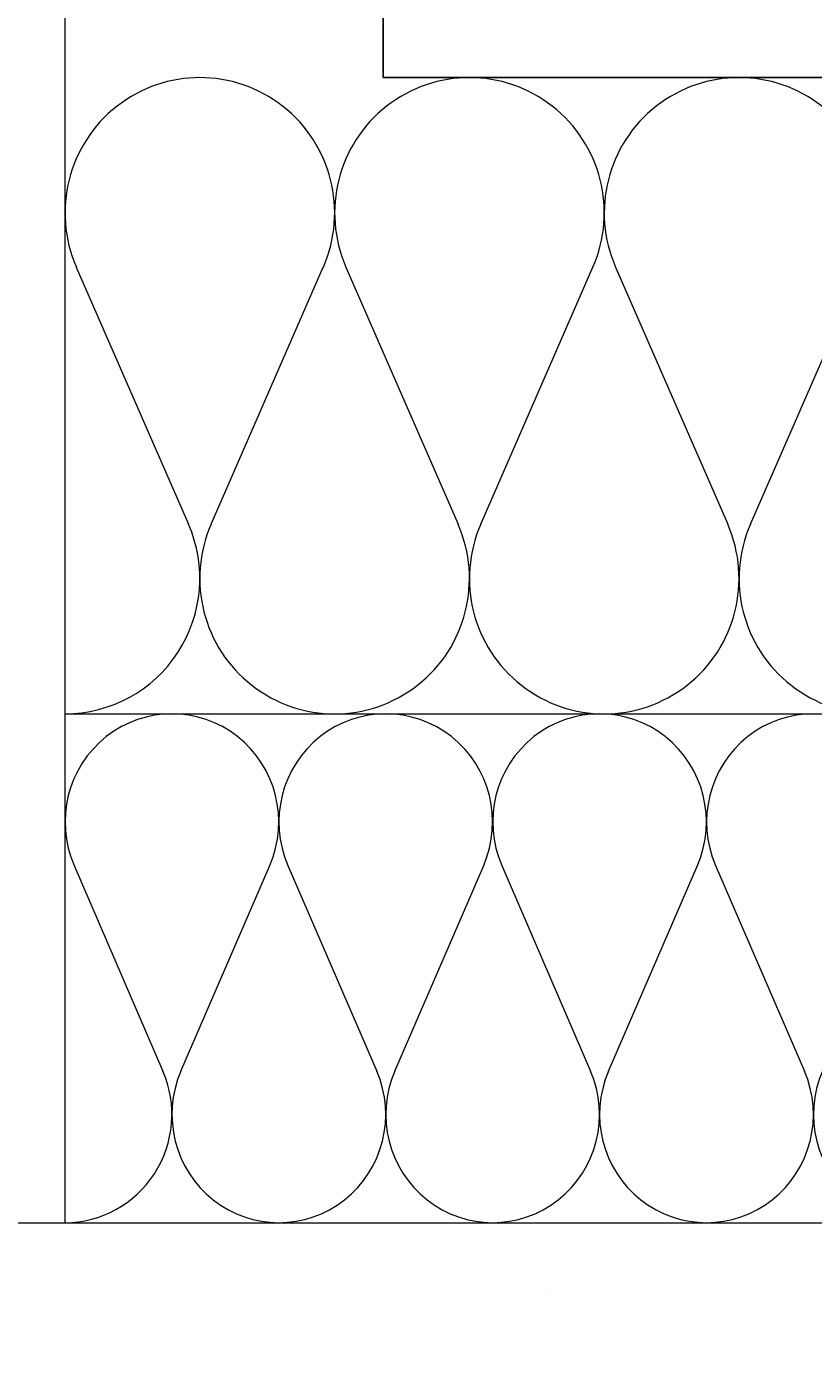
# Model space of a CAD drawing. Extents: x -440864 to -355682, y 13652 to 155872.
# Tile 97 of 179: x -369908 to -369784, y 22712 to 22921. Entities that reach past the tile are written whole.
import ezdxf
from ezdxf import colors
from ezdxf.entities.mleader import LeaderData, LeaderLine
from ezdxf.math import Vec2, Vec3

# ---------------------------------------------------------------- set-up
doc = ezdxf.new("R2010")
doc.units = 0
doc.header["$MEASUREMENT"] = 0
for name, color, linetype in [('#podkład', 252, 'Continuous'), ('Arch ocieplenie', 252, 'Continuous'), ('Inwent Izolacje', 252, 'Continuous'), ('IS_Text_Konstrukcji', 7, 'Continuous')]:
    doc.layers.add(name, color=color, linetype=linetype)
for name, color, linetype, lineweight in [('Arch ocieplenie_Nr_Pióra__9', 252, 'Continuous', 13), ('Arch okna_Nr_Pióra__82', 252, 'Continuous', 20), ('Arch wykończenie_Nr_Pióra__3', 252, 'Continuous', 18), ('Inwent Izolacje_Nr_Pióra__2', 252, 'Continuous', 13), ('INWENT.ŚCIANY_Nr_Pióra__1', 252, 'Continuous', 25), ('INWENT.ŚCIANY_Nr_Pióra__2', 252, 'Continuous', 13), ('INWENT.ŚCIANY_Nr_Pióra__21', 252, 'Continuous', 9)]:
    doc.layers.add(name, color=color, linetype=linetype, lineweight=lineweight)
doc.styles.get("Standard").update_dxf_attribs({"font": 'arial.ttf', "width": 0.8, "bigfont": 'BIGFONT.SHX'})

# ---------------------------------------------------------------- blocks, each defined once
blk = doc.blocks.new('Izolacja cieplna 14_5', base_point=(-419374.95, 22732.61))
at = {"layer": 'Arch ocieplenie_Nr_Pióra__9', "linetype": 'Continuous'}
for p, q in [((-419373.53, 22788.77), (-419359.55, 22756.45)), ((-419356.72, 22756.45), (-419342.74, 22788.77)), ((-419339.91, 22788.77), (-419325.93, 22756.45)), ((-419323.1, 22756.45), (-419309.12, 22788.77)), ((-419306.29, 22788.77), (-419292.31, 22756.45)), ((-419289.48, 22756.45), (-419275.5, 22788.77)), ((-419272.67, 22788.77), (-419258.69, 22756.45))]:
    blk.add_line(p, q, dxfattribs=at)
for centre, start_param, end_param in [((-419358.14, 22795.6), 4.299595, 8.266775), ((-419324.52, 22795.6), 4.299595, 8.266775), ((-419290.9, 22795.6), 4.299595, 8.266775), ((-419257.27, 22795.6), 4.299595, 8.266775), ((-419374.95, 22749.63), 3.141593, 5.125182), ((-419341.33, 22749.63), 1.158004, 5.125183), ((-419307.71, 22749.63), 1.158004, 5.125183), ((-419274.09, 22749.63), 1.158004, 5.125183), ((-419240.46, 22749.63), 1.158004, 5.125183)]:
    blk.add_ellipse(centre, major_axis=(0, 17.01), ratio=0.988013, start_param=start_param, end_param=end_param, dxfattribs=at)
blk = doc.blocks.new('Izolacja cieplna 14_260', base_point=(-419374.95, 22812.61))
at = {"layer": 'Inwent Izolacje_Nr_Pióra__2', "linetype": 'Continuous'}
for p, q in [((-419373.17, 22882.81), (-419355.53, 22842.41)), ((-419351.97, 22842.41), (-419334.34, 22882.81)), ((-419330.78, 22882.81), (-419313.14, 22842.41)), ((-419309.58, 22842.41), (-419291.95, 22882.81)), ((-419288.38, 22882.81), (-419270.75, 22842.41)), ((-419267.19, 22842.41), (-419249.55, 22882.81))]:
    blk.add_line(p, q, dxfattribs=at)
for centre, start_param, end_param in [((-419353.75, 22891.34), 4.299595, 8.266775), ((-419311.36, 22891.34), 4.299595, 8.266775), ((-419268.97, 22891.34), 4.299595, 8.266775), ((-419374.95, 22833.88), 3.141593, 5.125182), ((-419332.56, 22833.88), 1.158004, 5.125183), ((-419290.17, 22833.88), 1.158004, 5.125183), ((-419247.77, 22833.88), 1.158004, 5.125183)]:
    blk.add_ellipse(centre, major_axis=(0, 21.27), ratio=0.996607, start_param=start_param, end_param=end_param, dxfattribs=at)
blk = doc.blocks.new('parter')
at = {"layer": 'Arch okna_Nr_Pióra__82', "linetype": 'Continuous'}
h = blk.add_hatch(dxfattribs=at)
h.set_pattern_fill('Render', color=252, style=0, pattern_type=2)
h.set_pattern_definition([(45, (0, 350), (-111.36932, 111.36932), [0, -105, 0, -157.5]), (110, (350, 350), (148.00159, 53.86817), [0, -77, 0, -133])])
h.paths.add_polyline_path([(-415304.95, 22682.61), (-415304.95, 22732.61), (-422864.95, 22732.61), (-422864.95, 22392.61), (-414758.45, 22392.61), (-414758.16, 22682.61)], flags=0)
at = {"layer": 'Arch wykończenie_Nr_Pióra__3', "color": 252, "linetype": 'Continuous'}
for q in [(-419374.95, 23052.61), (-418399.95, 22732.61)]:
    blk.add_line((-419374.95, 22732.61), q, dxfattribs=at)
at = {"layer": 'INWENT.ŚCIANY_Nr_Pióra__1', "color": 252, "linetype": 'Continuous'}
for p, q in [((-419324.95, 23352.61), (-419324.95, 22912.61)), ((-419324.95, 22912.61), (-418424.95, 22912.61))]:
    blk.add_line(p, q, dxfattribs=at)
at = {"layer": 'INWENT.ŚCIANY_Nr_Pióra__2', "color": 252, "linetype": 'Continuous'}
blk.add_line((-419374.95, 22812.61), (-418399.95, 22812.61), dxfattribs=at)
at = {"layer": 'INWENT.ŚCIANY_Nr_Pióra__21', "color": 252, "linetype": 'Continuous'}
blk.add_line((-420164.95, 22732.61), (-419374.95, 22732.61), dxfattribs=at)
at = {"layer": 'Arch ocieplenie', "color": 252, "linetype": 'Continuous', "lineweight": 13}
blk.add_blockref('Izolacja cieplna 14_5', (-419374.95, 22732.61), dxfattribs=at)
at = {"layer": 'Inwent Izolacje', "color": 252, "linetype": 'Continuous', "lineweight": 13}
blk.add_blockref('Izolacja cieplna 14_260', (-419374.95, 22812.61), dxfattribs=at)

msp = doc.modelspace()

# ---------------------------------------------------------------- block references
at = {"layer": '#podkład', "color": 3, "lineweight": 50}
msp.add_blockref('parter', (49473.12, 0), dxfattribs=at)

# ---------------------------------------------------------------- next in the draw order: leaders
at = {"layer": 'IS_Text_Konstrukcji'}
ml = msp.add_multileader_mtext('Standard', dxfattribs=at)
ml.set_content('')
ml.set_leader_properties()
ml.build(insert=Vec2(0, 0))
ml.multileader.update_dxf_attribs({"text_right_attachment_type": 6, "dogleg_length": 0.36, "arrow_head_size": 180})
ctx = ml.context
ctx.base_point, ctx.char_height, ctx.arrow_head_size, ctx.landing_gap_size, ctx.plane_origin = Vec3(-370573.46, 23722.18), 0.18, 180, 0.09, Vec3(-375299.28, 8057.42)
ctx.right_attachment, ctx.text_align_type = 6, 2
notes = []
notes.append((ctx, [(0, (1, 1, 0), (-370057.17, 23722.18), (-1, 0), 516.11, [(0, [(-369114.39, 21816.61)], 0, [])])]))
ctx.mtext.insert, ctx.mtext.alignment = Vec3(-370573.37, 23722.36), 3
ml = msp.add_multileader_mtext('Standard', dxfattribs=at)
ml.set_content('')
ml.set_leader_properties()
ml.build(insert=Vec2(0, 0))
ml.multileader.update_dxf_attribs({"text_right_attachment_type": 6, "dogleg_length": 0.36, "arrow_head_size": 180})
ctx = ml.context
ctx.base_point, ctx.char_height, ctx.arrow_head_size, ctx.landing_gap_size, ctx.plane_origin = Vec3(-370563.46, 23722.18), 0.18, 180, 0.09, Vec3(-375047.21, 7773.05)
ctx.right_attachment, ctx.text_align_type = 6, 2
notes.append((ctx, [(0, (1, 1, 0), (-370057.17, 23722.18), (-1, 0), 506.11, [(0, [(-367379.16, 22371.07)], 0, [])])]))
ctx.mtext.insert, ctx.mtext.alignment = Vec3(-370563.37, 23722.36), 3
for ctx, leaders in notes:
    for number, flags, end, landing, length, lines in leaders:
        leader = LeaderData()
        leader.index, (leader.has_last_leader_line, leader.has_dogleg_vector, leader.attachment_direction) = number, flags
        leader.last_leader_point, leader.dogleg_vector, leader.dogleg_length = Vec3(end), Vec3(landing), length
        for number, points, colour, breaks in lines:
            line = LeaderLine()
            line.index, line.vertices, line.color, line.breaks = number, Vec3.list(points), colors.encode_raw_color(colour), breaks
            leader.lines.append(line)
        ctx.leaders.append(leader)

doc.saveas('drawing.dxf')
